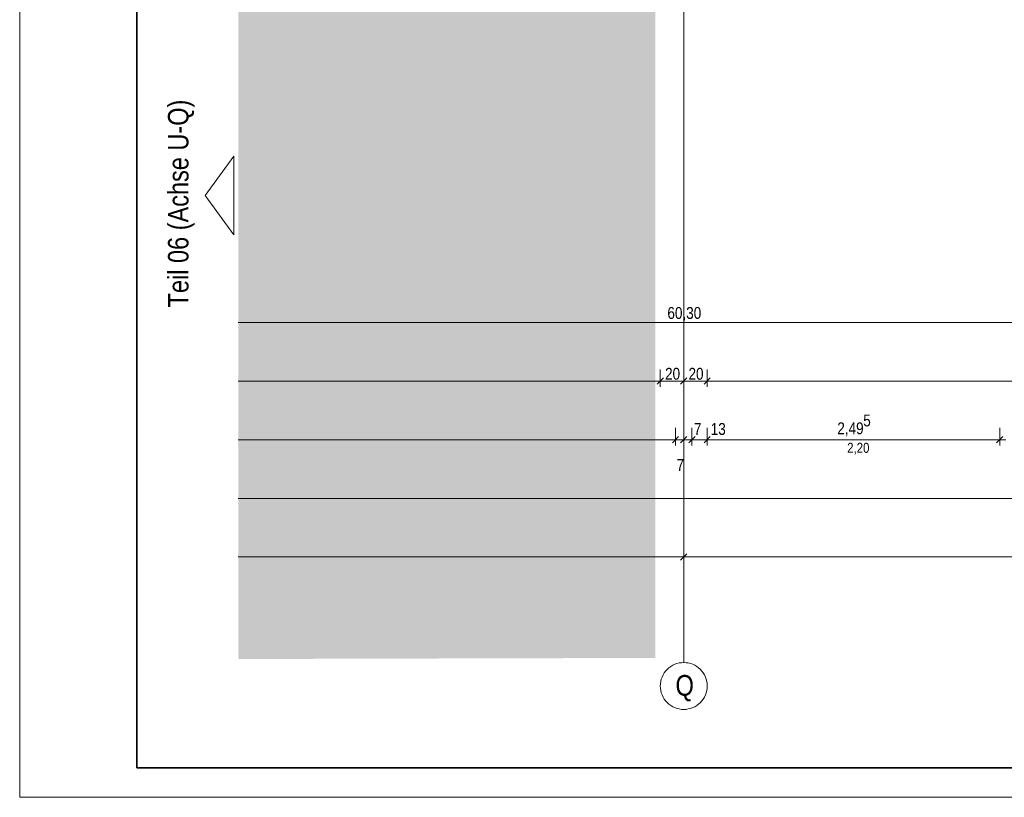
# Model space of a CAD drawing. Extents: x -720 to 300, y 62 to 1162.
# Tile 1 of 143: x -720 to -552, y 62 to 195. Entities that reach past the tile are written whole.
import ezdxf
from ezdxf.lldxf.tags import DXFTag

# ---------------------------------------------------------------- set-up
doc = ezdxf.new("R2010")
doc.units = 0
doc.layers.get('0').update_dxf_attribs({"lineweight": 13})
doc.layers.add('70 -71 Achsen- 1 Gebäudeachsen', color=7, linetype='STRICHPUNKT2-A06G94018I', lineweight=18)
doc.layers.add('iwb_Plankopf Rahmen', color=7, linetype='Continuous', lineweight=35)
for name, color, linetype, lineweight, true_color in [('70 -76 Bemaßung- 2 Allgemein', 9, 'Continuous', 5, 0x808080), ('iwb_Layout BA_Markierung', 7, 'Continuous', 9, 0xbadcdc), ('iwb_Layout Text', 3, 'Continuous', 18, 0x00ff00)]:
    doc.layers.add(name, color=color, linetype=linetype, lineweight=lineweight, true_color=true_color)
doc.styles.get("Standard").update_dxf_attribs({"font": 'ARIALN.TTF'})
tags = doc.linetypes.add('STRICHPUNKT2-A06G94018I', pattern=[12.7, 6.35, -3.175, 0, -3.175]).pattern_tags.tags
tags[10:11] = [DXFTag(74, 4), DXFTag(75, 0), DXFTag(340, '0'), DXFTag(46, 0.0), DXFTag(50, 0.0), DXFTag(44, 0.0), DXFTag(45, 0.0)]
tags[8:9] = [DXFTag(74, 4), DXFTag(75, 0), DXFTag(340, '0'), DXFTag(46, 0.0), DXFTag(50, 0.0), DXFTag(44, 0.0), DXFTag(45, 0.0)]
tags[6:7] = [DXFTag(74, 4), DXFTag(75, 0), DXFTag(340, '0'), DXFTag(46, 0.0), DXFTag(50, 0.0), DXFTag(44, 0.0), DXFTag(45, 0.0)]
tags[4:5] = [DXFTag(74, 4), DXFTag(75, 0), DXFTag(340, '0'), DXFTag(46, 0.0), DXFTag(50, 0.0), DXFTag(44, 0.0), DXFTag(45, 0.0)]

# ---------------------------------------------------------------- blocks, each defined once
blk = doc.blocks.new('Polygon-A06G93ZT8I')
at = {"color": 0, "linetype": 'ByBlock', "lineweight": -2, "ltscale": 0.13}
blk.add_solid([(-611.22, 86.2), (-682.36, 86.01), (-611.05, 1083.81), (-682.36, 1083.81)], dxfattribs=at)
blk = doc.blocks.new('Referenz-A06G94038I')
at = {"layer": '70 -71 Achsen- 1 Gebäudeachsen', "color": 0, "linetype": 'STRICHPUNKT2-A06G94018I', "lineweight": -2, "ltscale": 0.13}
blk.add_line((-606.36, 1084.85), (-606.36, 85.41), dxfattribs=at)
at = {"layer": '70 -71 Achsen- 1 Gebäudeachsen', "color": 0, "linetype": 'Continuous', "lineweight": -2, "ltscale": 0.13}
for p, q in [((-609.45, 83.95), (-609.19, 84.24)), ((-609.19, 84.24), (-608.89, 84.5)), ((-608.89, 84.5), (-608.58, 84.74)), ((-608.58, 84.74), (-608.24, 84.94)), ((-608.24, 84.94), (-607.89, 85.11)), ((-607.89, 85.11), (-607.52, 85.24)), ((-607.52, 85.24), (-607.14, 85.34)), ((-607.14, 85.34), (-606.75, 85.39)), ((-606.75, 85.39), (-606.36, 85.41)), ((-606.36, 85.41), (-605.97, 85.39)), ((-605.97, 85.39), (-605.58, 85.34)), ((-605.58, 85.34), (-605.2, 85.24)), ((-605.2, 85.24), (-604.83, 85.11)), ((-604.83, 85.11), (-604.47, 84.94)), ((-604.47, 84.94), (-604.14, 84.74)), ((-604.14, 84.74), (-603.82, 84.5)), ((-603.82, 84.5), (-603.53, 84.24)), ((-603.53, 84.24), (-603.27, 83.95)), ((-610.28, 82.19), (-610.19, 82.57)), ((-610.19, 82.57), (-610.05, 82.94)), ((-610.05, 82.94), (-609.89, 83.3)), ((-609.89, 83.3), (-609.68, 83.63)), ((-609.68, 83.63), (-609.45, 83.95)), ((-603.27, 83.95), (-603.03, 83.63)), ((-603.03, 83.63), (-602.83, 83.3)), ((-602.83, 83.3), (-602.66, 82.94)), ((-602.66, 82.94), (-602.53, 82.57)), ((-602.53, 82.57), (-602.43, 82.19)), ((-610.36, 81.41), (-610.34, 81.8)), ((-610.34, 81.02), (-610.36, 81.41)), ((-610.34, 81.8), (-610.28, 82.19)), ((-610.28, 80.63), (-610.34, 81.02)), ((-610.19, 80.25), (-610.28, 80.63)), ((-602.43, 80.63), (-602.53, 80.25)), ((-602.43, 82.19), (-602.38, 81.8)), ((-602.38, 81.02), (-602.43, 80.63)), ((-602.38, 81.8), (-602.36, 81.41)), ((-602.36, 81.41), (-602.38, 81.02)), ((-610.05, 79.88), (-610.19, 80.25)), ((-609.89, 79.53), (-610.05, 79.88)), ((-609.68, 79.19), (-609.89, 79.53)), ((-609.45, 78.87), (-609.68, 79.19)), ((-603.03, 79.19), (-603.27, 78.87)), ((-602.83, 79.53), (-603.03, 79.19)), ((-602.66, 79.88), (-602.83, 79.53)), ((-602.53, 80.25), (-602.66, 79.88)), ((-609.19, 78.58), (-609.45, 78.87)), ((-608.89, 78.32), (-609.19, 78.58)), ((-608.58, 78.09), (-608.89, 78.32)), ((-608.24, 77.88), (-608.58, 78.09)), ((-607.89, 77.72), (-608.24, 77.88)), ((-607.52, 77.58), (-607.89, 77.72)), ((-607.14, 77.49), (-607.52, 77.58)), ((-606.75, 77.43), (-607.14, 77.49)), ((-606.36, 77.41), (-606.75, 77.43)), ((-605.97, 77.43), (-606.36, 77.41)), ((-605.58, 77.49), (-605.97, 77.43)), ((-605.2, 77.58), (-605.58, 77.49)), ((-604.83, 77.72), (-605.2, 77.58)), ((-604.47, 77.88), (-604.83, 77.72)), ((-604.14, 78.09), (-604.47, 77.88)), ((-603.82, 78.32), (-604.14, 78.09)), ((-603.53, 78.58), (-603.82, 78.32)), ((-603.27, 78.87), (-603.53, 78.58))]:
    blk.add_line(p, q, dxfattribs=at)
at = {"layer": '70 -76 Bemaßung- 2 Allgemein', "color": 0, "linetype": 'Continuous', "lineweight": -2, "ltscale": 0.13}
for p, q in [((-4.42, 143.41), (-682.36, 143.41)), ((-610.36, 135.41), (-610.36, 132.41)), ((-610.36, 135.41), (-610.36, 132.41)), ((-606.36, 135.41), (-606.36, 132.41)), ((-606.36, 135.41), (-606.36, 132.41)), ((-602.36, 135.41), (-602.36, 132.41)), ((-602.36, 135.41), (-602.36, 132.41)), ((-611.42, 133.41), (-682.36, 133.41)), ((-609.86, 133.41), (-611.42, 133.41)), ((-609.83, 133.94), (-610.89, 132.88)), ((-610.89, 132.88), (-609.83, 133.94)), ((-610.86, 133.41), (-609.3, 133.41)), ((-607.42, 133.41), (-609.3, 133.41)), ((-605.86, 133.41), (-607.42, 133.41)), ((-606.89, 132.88), (-605.83, 133.94)), ((-605.83, 133.94), (-606.89, 132.88)), ((-606.86, 133.41), (-605.3, 133.41)), ((-603.42, 133.41), (-605.3, 133.41)), ((-601.86, 133.41), (-603.42, 133.41)), ((-602.89, 132.88), (-601.83, 133.94)), ((-601.83, 133.94), (-602.89, 132.88)), ((-602.86, 133.41), (-601.3, 133.41)), ((-459.42, 133.41), (-601.3, 133.41)), ((-607.76, 125.41), (-607.76, 122.41)), ((-607.76, 125.41), (-607.76, 122.41)), ((-606.36, 125.41), (-606.36, 122.41)), ((-606.36, 125.41), (-606.36, 122.41)), ((-604.96, 125.41), (-604.96, 122.41)), ((-604.96, 125.41), (-604.96, 122.41)), ((-602.36, 125.41), (-602.36, 122.41)), ((-602.36, 125.41), (-602.36, 122.41)), ((-552.46, 125.41), (-552.46, 122.41)), ((-552.46, 125.41), (-552.46, 122.41)), ((-608.82, 123.41), (-682.36, 123.41)), ((-608.82, 123.41), (-609.88, 123.41)), ((-607.26, 123.41), (-608.82, 123.41)), ((-607.26, 123.41), (-608.82, 123.41)), ((-607.42, 123.41), (-608.48, 123.41)), ((-607.23, 123.94), (-608.29, 122.88)), ((-607.23, 123.94), (-608.29, 122.88)), ((-606.36, 123.41), (-607.76, 123.41)), ((-605.86, 123.41), (-607.42, 123.41)), ((-606.02, 123.41), (-607.08, 123.41)), ((-605.83, 123.94), (-606.89, 122.88)), ((-606.89, 122.88), (-605.83, 123.94)), ((-606.86, 123.41), (-605.3, 123.41)), ((-604.96, 123.41), (-606.36, 123.41)), ((-604.46, 123.41), (-606.02, 123.41)), ((-605.49, 122.88), (-604.43, 123.94)), ((-604.43, 123.94), (-605.49, 122.88)), ((-605.46, 123.41), (-603.9, 123.41)), ((-605.3, 123.41), (-604.24, 123.41)), ((-602.36, 123.41), (-604.96, 123.41)), ((-603.9, 123.41), (-602.84, 123.41)), ((-602.89, 122.88), (-601.83, 123.94)), ((-602.89, 122.88), (-601.83, 123.94)), ((-602.86, 123.41), (-601.3, 123.41)), ((-602.86, 123.41), (-601.3, 123.41)), ((-553.52, 123.41), (-601.3, 123.41)), ((-601.3, 123.41), (-600.24, 123.41)), ((-551.96, 123.41), (-553.52, 123.41)), ((-552.99, 122.88), (-551.93, 123.94)), ((-551.93, 123.94), (-552.99, 122.88)), ((-552.96, 123.41), (-551.4, 123.41)), ((0.58, 113.41), (-682.36, 113.41)), ((-606.36, 105.41), (-606.36, 102.41)), ((-606.36, 105.41), (-606.36, 102.41)), ((-607.42, 103.41), (-682.36, 103.41)), ((-605.86, 103.41), (-607.42, 103.41)), ((-606.89, 102.88), (-605.83, 103.94)), ((-605.83, 103.94), (-606.89, 102.88)), ((-606.86, 103.41), (-605.3, 103.41)), ((-455.42, 103.41), (-605.3, 103.41))]:
    blk.add_line(p, q, dxfattribs=at)
at = {"layer": '70 -71 Achsen- 1 Gebäudeachsen', "color": 0, "linetype": 'Continuous', "lineweight": -2, "ltscale": 0.13, "insert": (-607.77, 83.28), "char_height": 3.5241, "attachment_point": 1}
blk.add_mtext('{\\fArial Narrow;Q}', dxfattribs=at)
at = {"layer": '70 -76 Bemaßung- 2 Allgemein', "color": 0, "linetype": 'Continuous', "lineweight": -2, "ltscale": 0.13, "attachment_point": 1}
for s, insert, char_height in [('{\\fArial Narrow;60,30}', (-609.15, 146.03), 2.0138), ('{\\fArial Narrow;20}', (-609.55, 135.66), 2.0138), ('{\\fArial Narrow;20}', (-605.55, 135.66), 2.0138), ('{\\fArial Narrow;5}', (-575.74, 127.7), 2.0138), ('{\\fArial Narrow;7}', (-604.63, 126.24), 2.0138), ('{\\fArial Narrow;13}', (-601.76, 126.25), 2.0138), ('{\\fArial Narrow;2,49}', (-580.17, 126.36), 2.0138), ('{\\fArial Narrow;2,20}', (-578.48, 122.88), 1.7), ('{\\fArial Narrow;7}', (-607.59, 120.1), 2.0138)]:
    blk.add_mtext(s, dxfattribs=dict(at, insert=insert, char_height=char_height))

msp = doc.modelspace()

# ---------------------------------------------------------------- linework, layer by layer
at = {"layer": 'iwb_Layout Text', "linetype": 'Continuous', "ltscale": 0.18}
for p, q in [((-687.98, 165.05), (-683.1, 171.75)), ((-683.1, 158.36), (-683.1, 171.75)), ((-683.1, 158.36), (-687.98, 165.05))]:
    msp.add_line(p, q, dxfattribs=at)
at = {"layer": 'iwb_Plankopf Rahmen', "color": 8, "lineweight": 13, "ltscale": 0.13, "true_color": 0x808080}
msp.add_lwpolyline([(300.35, 62.43), (-719.65, 62.43), (-719.65, 1162.43), (300.35, 1162.43), (300.35, 62.43)], close=True, dxfattribs=at)
at = {"layer": 'iwb_Plankopf Rahmen', "ltscale": 0.35}
msp.add_lwpolyline([(-699.65, 67.43), (-699.65, 1157.43), (295.35, 1157.43), (295.35, 67.43), (-599.65, 67.43), (-699.65, 67.43)], close=True, dxfattribs=at)

# ---------------------------------------------------------------- block references
at = {"color": 8, "lineweight": 13, "ltscale": 0.13, "true_color": 0x808080}
msp.add_blockref('Referenz-A06G94038I', (0, 0), dxfattribs=at)
at = {"layer": 'iwb_Layout BA_Markierung', "ltscale": 0.13}
msp.add_blockref('Polygon-A06G93ZT8I', (0, 0), dxfattribs=at)

# ---------------------------------------------------------------- texts
at = {"layer": 'iwb_Layout Text', "ltscale": 0.18}
msp.add_text('Teil 06 (Achse U-Q)', height=3.5, rotation=90, dxfattribs=at).set_placement((-690.85, 145.97))

doc.saveas('drawing.dxf')
